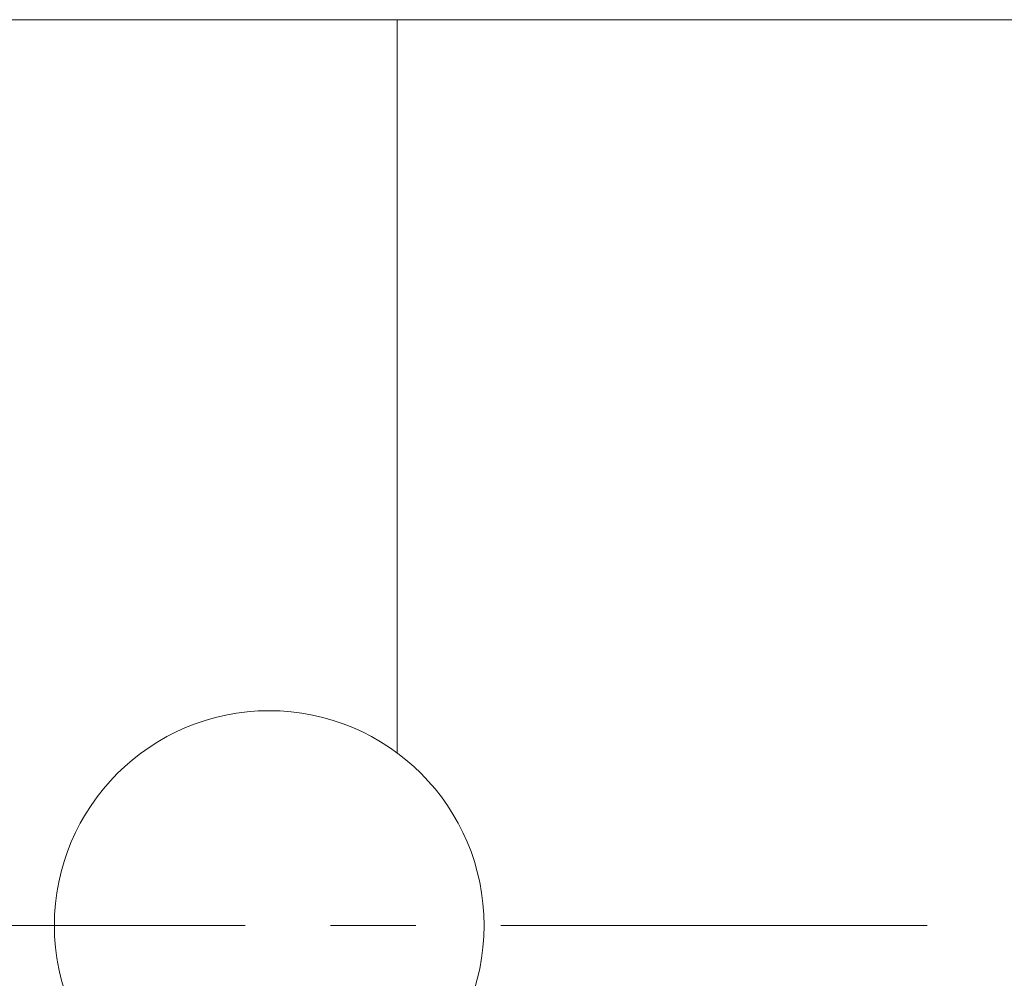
# Model space of a CAD drawing. Header units: inches. Extents: x 1.4 to 30, y 0.7 to 21.5.
# Tile 20 of 93: x 6.4 to 7.5, y 11.1 to 12.2. Entities that reach past the tile are written whole.
import ezdxf

# ---------------------------------------------------------------- set-up
doc = ezdxf.new("R2010")
doc.units = ezdxf.units.IN
doc.header["$MEASUREMENT"] = 0
doc.linetypes.add('CENTERX2', pattern=[0.8, 0.5, -0.1, 0.1, -0.1])

msp = doc.modelspace()

# ---------------------------------------------------------------- linework, layer by layer
at = {"color": 7, "linetype": 'Continuous', "lineweight": 15}
for p, q in [((6.8368, 12.1747), (6.0291, 12.1747)), ((8.7118, 12.1747), (6.8368, 12.1747)), ((6.8368, 12.1747), (6.8368, 11.3147))]:
    msp.add_line(p, q, dxfattribs=at)
at = {"color": 7, "linetype": 'CENTERX2', "lineweight": 0}
msp.add_line((9.8586, 11.1122), (1.5475, 11.1122), dxfattribs=at)
at = {"color": 7, "linetype": 'Continuous', "lineweight": 15}
msp.add_circle((6.6868, 11.1122), 0.252, dxfattribs=at)

doc.saveas('drawing.dxf')
